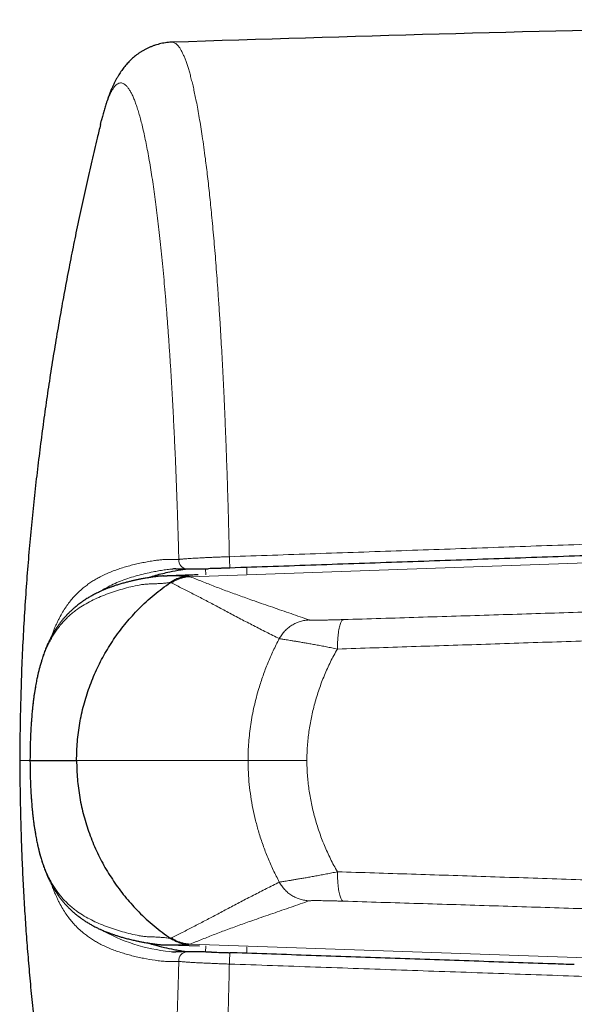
# Model space of a CAD drawing. Header units: millimetres. Extents: x 8 to 834, y 12 to 760.
# Tile 8 of 67: x 372 to 385, y 569 to 592. Entities that reach past the tile are written whole.
import ezdxf

# ---------------------------------------------------------------- set-up
doc = ezdxf.new("R2010")
doc.units = ezdxf.units.MM

msp = doc.modelspace()

# ---------------------------------------------------------------- linework, layer by layer
at = {"color": 7, "linetype": 'Continuous', "lineweight": 30}
for p, q in [((373.826, 589.195), (373.849, 589.292)), ((375.244, 578.987), (375.336, 578.988)), ((372.233, 574.818), (373.277, 574.818)), ((372.233, 574.818), (372.234, 574.818)), ((375.244, 570.648), (375.356, 570.647)), ((375.356, 570.646), (376.062, 570.623)), ((376.752, 570.469), (376.752, 570.469))]:
    msp.add_line(p, q, dxfattribs=at)
at = {"color": 252, "linetype": 'Continuous', "lineweight": 0}
for p, q in [((375.852, 578.97), (399.582, 579.799)), ((376.207, 579.011), (376.203, 579.151)), ((377.132, 579.183), (377.135, 579.032)), ((373.277, 574.818), (373.285, 574.818)), ((373.285, 574.818), (377.161, 574.818)), ((378.492, 574.818), (377.161, 574.818)), ((375.852, 570.665), (399.582, 569.837)), ((376.203, 570.485), (376.206, 570.624)), ((377.134, 570.604), (377.131, 570.453))]:
    msp.add_line(p, q, dxfattribs=at)
at = {"color": 252, "linetype": 'Continuous', "lineweight": 0, "flags": 128}
msp.add_lwpolyline([(375.453, 579.145), (375.446, 579.145), (375.396, 579.141), (375.396, 579.141), (375.396, 579.141)], dxfattribs=at)
at = {"color": 7, "linetype": 'Continuous', "lineweight": 30}
msp.add_arc((408.634, -409.27), 1000.876, 90.517329, 91.900487, dxfattribs=at)
at = {"color": 252, "linetype": 'Continuous', "lineweight": 0}
for centre, radius, start, end in [((375.791, 579.341), 0.195, 174.0131, 267.5414), ((379.537, 579.44), 2.798, 180.3518, 185.6111), ((375.784, 574.428), 3.952, 240.1596, 264.3664), ((375.791, 570.294), 0.195, 92.3659, 185.9888), ((379.618, 570.192), 2.879, 174.4843, 179.5952)]:
    msp.add_arc(centre, radius, start, end, dxfattribs=at)
at = {"color": 7, "linetype": 'Continuous', "lineweight": 30}
for points, knots in [([(375.442, 591.055), (375.426, 591.055), (375.388, 591.053), (375.327, 591.047), (375.259, 591.038), (375.192, 591.025), (375.126, 591.008), (375.062, 590.989), (374.999, 590.967), (374.939, 590.943), (374.88, 590.915), (374.823, 590.886), (374.769, 590.855), (374.717, 590.822), (374.667, 590.787), (374.619, 590.751), (374.573, 590.713), (374.529, 590.674), (374.487, 590.633), (374.447, 590.592), (374.409, 590.55), (374.373, 590.506), (374.338, 590.461), (374.304, 590.414), (374.27, 590.366), (374.238, 590.315), (374.206, 590.261), (374.174, 590.203), (374.142, 590.141), (374.11, 590.075), (374.077, 590.002), (374.044, 589.921), (374.009, 589.829), (373.973, 589.727), (373.94, 589.621), (373.908, 589.514), (373.879, 589.408), (373.86, 589.334), (373.85, 589.296), (373.85, 589.296)], [0, 0, 0, 0, 0.0115479, 0.029065, 0.0465526, 0.0640237, 0.0814924, 0.0989742, 0.1164864, 0.134049, 0.1516847, 0.1694206, 0.1872884, 0.2053256, 0.2235761, 0.2420915, 0.2609316, 0.2801787, 0.3004011, 0.320293, 0.3409172, 0.3623719, 0.3848028, 0.4083797, 0.4333044, 0.4598202, 0.4882252, 0.5188907, 0.5522866, 0.5889889, 0.62801, 0.6732119, 0.7237378, 0.7796607, 0.83887, 0.8910726, 0.9462838, 0.9989472, 1, 1, 1, 1]), ([(373.826, 589.195), (373.801, 589.093), (373.734, 588.819), (373.628, 588.368), (373.507, 587.838), (373.388, 587.295), (373.274, 586.756), (373.165, 586.221), (373.062, 585.69), (372.962, 585.149), (372.864, 584.597), (372.77, 584.035), (372.681, 583.471), (372.597, 582.906), (372.518, 582.34), (372.444, 581.764), (372.374, 581.179), (372.309, 580.584), (372.249, 579.98), (372.194, 579.366), (372.145, 578.732), (372.102, 578.078), (372.065, 577.404), (372.036, 576.719), (372.016, 576.024), (372.004, 575.389), (372.004, 574.986), (372.004, 574.818)], [0, 0, 0, 0, 0.0217627, 0.0585389, 0.0961, 0.1344461, 0.1735774, 0.2101381, 0.2473595, 0.2852424, 0.3237877, 0.3629968, 0.4028711, 0.4415551, 0.4808487, 0.5207541, 0.5612737, 0.6024102, 0.6441668, 0.686547, 0.7295547, 0.7752881, 0.8217207, 0.8688587, 0.9167093, 0.9652806, 1, 1, 1, 1]), ([(394.214, 579.772), (393.585, 579.75), (392.306, 579.705), (390.378, 579.638), (388.432, 579.571), (386.485, 579.503), (384.538, 579.436), (382.592, 579.368), (380.645, 579.301), (378.699, 579.234), (377.401, 579.189), (376.752, 579.167)], [0, 0, 0, 0, 0.108184, 0.219656, 0.331128, 0.442602, 0.554076, 0.665556, 0.777036, 0.888518, 1, 1, 1, 1]), ([(374.889, 578.945), (374.903, 578.95), (374.964, 578.971), (375.078, 579.005), (375.232, 579.045), (375.42, 579.088), (375.587, 579.117), (375.715, 579.139), (375.757, 579.144), (375.77, 579.146)], [0, 0, 0, 0, 0.050005, 0.226544, 0.407408, 0.588297, 0.866896, 0.959803, 1, 1, 1, 1]), ([(375.53, 579.147), (375.518, 579.146), (375.492, 579.146), (375.467, 579.145), (375.453, 579.145)], [0, 0, 0, 0, 0.451401, 1, 1, 1, 1]), ([(375.526, 579.147), (375.533, 579.147), (375.558, 579.147), (375.607, 579.147), (375.685, 579.147), (375.744, 579.146), (375.782, 579.146)], [0, 0, 0, 0, 0.087642, 0.321907, 0.563222, 1, 1, 1, 1]), ([(375.783, 579.146), (375.788, 579.146), (375.801, 579.146), (375.825, 579.146), (375.855, 579.146), (375.887, 579.146), (375.923, 579.146), (375.96, 579.147), (376.001, 579.147), (376.043, 579.148), (376.088, 579.148), (376.135, 579.149), (376.184, 579.15), (376.227, 579.151), (376.253, 579.152), (376.262, 579.152)], [0, 0, 0, 0, 0.056906, 0.1443939, 0.2298221, 0.3133981, 0.3961902, 0.478364, 0.5599926, 0.6411132, 0.7217521, 0.8019388, 0.8815116, 0.9601377, 1, 1, 1, 1]), ([(376.752, 579.167), (376.724, 579.166), (376.668, 579.164), (376.584, 579.161), (376.501, 579.159), (376.419, 579.156), (376.341, 579.154), (376.291, 579.153), (376.267, 579.152), (376.267, 579.152)], [0, 0, 0, 0, 0.164859, 0.329718, 0.499442, 0.669168, 0.833973, 0.99878, 1, 1, 1, 1]), ([(375.247, 578.988), (375.237, 578.987), (375.218, 578.987), (375.192, 578.985), (375.169, 578.984), (375.15, 578.982), (375.137, 578.981), (375.124, 578.979), (375.115, 578.978), (375.109, 578.977), (375.102, 578.976), (375.092, 578.975), (375.076, 578.973), (375.054, 578.97), (375.029, 578.966), (375.001, 578.962), (374.972, 578.958), (374.942, 578.954), (374.914, 578.949), (374.879, 578.944), (374.838, 578.937), (374.792, 578.929), (374.749, 578.921), (374.711, 578.913), (374.675, 578.906), (374.64, 578.898), (374.606, 578.891), (374.571, 578.883), (374.536, 578.875), (374.498, 578.866), (374.458, 578.856), (374.417, 578.846), (374.374, 578.834), (374.33, 578.822), (374.285, 578.809), (374.242, 578.796), (374.2, 578.783), (374.161, 578.77), (374.126, 578.758), (374.096, 578.748), (374.067, 578.738), (374.039, 578.727), (374.009, 578.716), (373.975, 578.703), (373.939, 578.689), (373.903, 578.674), (373.867, 578.658), (373.833, 578.643), (373.797, 578.626), (373.757, 578.607), (373.714, 578.586), (373.671, 578.564), (373.631, 578.542), (373.594, 578.521), (373.556, 578.499), (373.517, 578.475), (373.48, 578.452), (373.445, 578.428), (373.412, 578.406), (373.377, 578.381), (373.338, 578.352), (373.295, 578.318), (373.257, 578.287), (373.224, 578.259), (373.197, 578.235), (373.168, 578.209), (373.142, 578.184), (373.118, 578.161), (373.1, 578.142), (373.083, 578.125), (373.068, 578.11), (373.055, 578.095), (373.041, 578.08), (373.025, 578.063), (373.007, 578.042), (372.988, 578.019), (372.966, 577.993), (372.943, 577.964), (372.919, 577.934), (372.898, 577.905), (372.877, 577.876), (372.855, 577.845), (372.833, 577.813), (372.811, 577.779), (372.79, 577.745), (372.77, 577.711), (372.75, 577.677), (372.731, 577.643), (372.714, 577.612), (372.699, 577.584), (372.687, 577.559), (372.674, 577.534), (372.661, 577.507), (372.647, 577.477), (372.63, 577.441), (372.613, 577.4), (372.593, 577.354), (372.566, 577.286), (372.533, 577.196), (372.503, 577.104), (372.482, 577.034), (372.469, 576.988), (372.457, 576.945), (372.447, 576.91), (372.44, 576.882), (372.435, 576.861), (372.431, 576.845), (372.428, 576.832), (372.424, 576.819), (372.42, 576.802), (372.415, 576.779), (372.408, 576.747), (372.399, 576.707), (372.388, 576.658), (372.377, 576.599), (372.365, 576.536), (372.353, 576.468), (372.341, 576.397), (372.329, 576.317), (372.316, 576.229), (372.304, 576.131), (372.292, 576.023), (372.28, 575.909), (372.27, 575.789), (372.261, 575.665), (372.252, 575.533), (372.246, 575.402), (372.24, 575.272), (372.237, 575.144), (372.234, 575.011), (372.233, 574.901), (372.232, 574.836), (372.232, 574.818)], [0, 0, 0, 0, 0.00496, 0.00933, 0.013107, 0.016376, 0.019156, 0.020965, 0.022312, 0.02326, 0.024326, 0.025542, 0.02913, 0.033491, 0.038609, 0.044935, 0.051724, 0.058287, 0.064613, 0.070705, 0.082164, 0.092694, 0.102363, 0.111417, 0.119884, 0.127921, 0.136325, 0.144446, 0.153034, 0.162192, 0.171921, 0.182219, 0.192497, 0.204251, 0.215372, 0.225971, 0.236622, 0.247405, 0.255788, 0.263618, 0.27087, 0.277934, 0.285647, 0.294567, 0.304238, 0.313988, 0.323422, 0.332539, 0.3415, 0.352718, 0.364737, 0.376743, 0.387683, 0.397864, 0.408408, 0.419636, 0.430387, 0.440249, 0.449836, 0.459389, 0.471518, 0.484395, 0.497924, 0.506148, 0.51456, 0.523431, 0.532974, 0.539567, 0.545619, 0.551041, 0.555832, 0.560003, 0.564192, 0.569644, 0.575654, 0.582219, 0.589234, 0.597975, 0.60612, 0.613669, 0.621042, 0.628808, 0.636967, 0.645028, 0.653313, 0.661092, 0.668766, 0.676361, 0.683574, 0.689054, 0.69421, 0.69905, 0.704293, 0.710412, 0.717274, 0.724979, 0.733526, 0.742736, 0.761145, 0.779376, 0.786478, 0.793495, 0.799731, 0.804959, 0.808523, 0.811405, 0.813608, 0.815133, 0.816568, 0.818791, 0.821808, 0.826038, 0.831217, 0.837341, 0.844419, 0.852443, 0.85964, 0.867435, 0.875805, 0.884697, 0.894134, 0.904168, 0.914848, 0.924662, 0.934884, 0.945489, 0.956539, 0.96576, 0.975376, 0.985511, 0.995858, 1, 1, 1, 1]), ([(373.285, 574.818), (373.289, 574.958), (373.296, 575.24), (373.353, 575.658), (373.442, 576.071), (373.569, 576.474), (373.729, 576.864), (373.922, 577.24), (374.148, 577.597), (374.403, 577.933), (374.697, 578.258), (375.03, 578.567), (375.283, 578.751), (375.41, 578.842)], [0, 0, 0, 0, 0.089092, 0.178184, 0.267274, 0.356365, 0.445458, 0.53455, 0.623643, 0.712736, 0.801827, 0.900912, 1, 1, 1, 1]), ([(376.037, 579.013), (375.982, 579.011), (375.748, 579.003), (375.515, 578.995), (375.336, 578.989)], [0, 0, 0, 0, 0.234498, 1, 1, 1, 1]), ([(375.814, 578.98), (375.778, 578.977), (375.707, 578.971), (375.603, 578.943), (375.502, 578.902), (375.442, 578.863), (375.411, 578.843)], [0, 0, 0, 0, 0.247799, 0.498727, 0.7503043, 1, 1, 1, 1]), ([(372.004, 574.818), (372.003, 574.729), (372.003, 574.476), (372.008, 574.056), (372.018, 573.552), (372.033, 573.035), (372.053, 572.506), (372.079, 571.964), (372.11, 571.426), (372.146, 570.891), (372.187, 570.361), (372.234, 569.821), (372.287, 569.269), (372.346, 568.707), (372.411, 568.144), (372.482, 567.579), (372.558, 567.012), (372.641, 566.437), (372.731, 565.851), (372.828, 565.256), (372.933, 564.651), (373.046, 564.036), (373.169, 563.401), (373.302, 562.747), (373.447, 562.071), (373.601, 561.386), (373.726, 560.849), (373.802, 560.541), (373.821, 560.465)], [0, 0, 0, 0, 0.018407, 0.052283, 0.087024, 0.122637, 0.159126, 0.196498, 0.23476, 0.27062, 0.307239, 0.344622, 0.382775, 0.421705, 0.461418, 0.500064, 0.539435, 0.57954, 0.620385, 0.661977, 0.704323, 0.747431, 0.791308, 0.838108, 0.88577, 0.934302, 0.983716, 1, 1, 1, 1]), ([(372.232, 574.818), (372.232, 574.799), (372.233, 574.734), (372.234, 574.624), (372.237, 574.491), (372.24, 574.364), (372.246, 574.234), (372.252, 574.102), (372.261, 573.97), (372.27, 573.847), (372.28, 573.727), (372.292, 573.612), (372.304, 573.504), (372.316, 573.406), (372.329, 573.318), (372.341, 573.239), (372.353, 573.168), (372.365, 573.1), (372.377, 573.036), (372.388, 572.978), (372.399, 572.929), (372.408, 572.889), (372.415, 572.856), (372.421, 572.833), (372.424, 572.817), (372.427, 572.806), (372.43, 572.796), (372.433, 572.783), (372.437, 572.767), (372.443, 572.743), (372.451, 572.711), (372.463, 572.668), (372.476, 572.62), (372.494, 572.561), (372.516, 572.494), (372.539, 572.426), (372.561, 572.366), (372.581, 572.313), (372.601, 572.264), (372.62, 572.219), (372.637, 572.181), (372.652, 572.147), (372.665, 572.12), (372.677, 572.096), (372.688, 572.073), (372.7, 572.05), (372.715, 572.021), (372.734, 571.987), (372.756, 571.948), (372.779, 571.908), (372.804, 571.868), (372.831, 571.827), (372.858, 571.786), (372.883, 571.75), (372.906, 571.719), (372.929, 571.689), (372.953, 571.658), (372.978, 571.627), (373.003, 571.597), (373.027, 571.571), (373.048, 571.547), (373.069, 571.525), (373.093, 571.5), (373.121, 571.472), (373.151, 571.443), (373.181, 571.415), (373.209, 571.389), (373.244, 571.359), (373.286, 571.324), (373.333, 571.287), (373.375, 571.257), (373.41, 571.231), (373.44, 571.21), (373.472, 571.189), (373.506, 571.167), (373.541, 571.146), (373.577, 571.124), (373.611, 571.105), (373.644, 571.086), (373.679, 571.067), (373.717, 571.048), (373.754, 571.029), (373.791, 571.012), (373.828, 570.995), (373.868, 570.977), (373.911, 570.958), (373.955, 570.94), (373.998, 570.924), (374.035, 570.91), (374.067, 570.898), (374.096, 570.888), (374.127, 570.877), (374.16, 570.866), (374.196, 570.854), (374.234, 570.842), (374.275, 570.829), (374.317, 570.817), (374.362, 570.804), (374.409, 570.792), (374.459, 570.779), (374.51, 570.766), (374.56, 570.755), (374.606, 570.744), (374.647, 570.736), (374.683, 570.728), (374.718, 570.721), (374.755, 570.714), (374.796, 570.706), (374.84, 570.698), (374.879, 570.692), (374.912, 570.687), (374.937, 570.683), (374.964, 570.679), (374.991, 570.675), (375.017, 570.671), (375.042, 570.667), (375.063, 570.665), (375.078, 570.662), (375.089, 570.661), (375.1, 570.66), (375.109, 570.658), (375.118, 570.657), (375.13, 570.656), (375.145, 570.654), (375.163, 570.652), (375.188, 570.651), (375.216, 570.649), (375.236, 570.648), (375.247, 570.648)], [0, 0, 0, 0, 0.004138, 0.014486, 0.024621, 0.034236, 0.043458, 0.054508, 0.065112, 0.075335, 0.085149, 0.095829, 0.105862, 0.115299, 0.124192, 0.132561, 0.140357, 0.147554, 0.155562, 0.162627, 0.168743, 0.173918, 0.178148, 0.181427, 0.183333, 0.184646, 0.185816, 0.187484, 0.189656, 0.192335, 0.197305, 0.203424, 0.210658, 0.218236, 0.230227, 0.242307, 0.251507, 0.260748, 0.26979, 0.27802, 0.285408, 0.291952, 0.297348, 0.302, 0.306531, 0.311339, 0.316424, 0.324815, 0.333635, 0.342544, 0.351818, 0.361903, 0.372273, 0.382019, 0.389346, 0.397138, 0.405527, 0.414512, 0.423268, 0.431087, 0.437967, 0.444321, 0.451943, 0.461044, 0.47109, 0.480535, 0.489318, 0.497811, 0.512878, 0.527196, 0.54061, 0.549454, 0.558318, 0.567342, 0.577066, 0.587481, 0.597521, 0.60694, 0.615857, 0.625576, 0.636082, 0.646489, 0.656295, 0.665515, 0.676639, 0.688236, 0.700255, 0.711581, 0.721765, 0.728989, 0.736383, 0.744378, 0.752944, 0.761596, 0.771912, 0.782123, 0.792716, 0.8039, 0.815674, 0.827658, 0.840844, 0.852963, 0.864133, 0.874552, 0.882219, 0.890381, 0.899075, 0.908336, 0.918399, 0.929296, 0.934824, 0.940546, 0.946464, 0.952577, 0.958624, 0.963979, 0.968615, 0.971113, 0.973336, 0.975236, 0.976791, 0.978229, 0.979841, 0.982367, 0.985841, 0.989848, 0.994565, 1, 1, 1, 1]), ([(373.285, 574.818), (373.289, 574.677), (373.296, 574.396), (373.353, 573.977), (373.442, 573.565), (373.569, 573.162), (373.729, 572.771), (373.922, 572.396), (374.148, 572.039), (374.403, 571.702), (374.697, 571.378), (375.03, 571.069), (375.283, 570.885), (375.41, 570.793)], [0, 0, 0, 0, 0.089092, 0.178184, 0.267274, 0.356365, 0.445458, 0.53455, 0.623643, 0.712736, 0.801827, 0.900912, 1, 1, 1, 1]), ([(375.767, 570.489), (375.752, 570.491), (375.698, 570.497), (375.607, 570.514), (375.454, 570.542), (375.269, 570.58), (375.078, 570.63), (374.951, 570.668), (374.896, 570.687), (374.886, 570.691)], [0, 0, 0, 0, 0.04651, 0.171048, 0.295573, 0.545317, 0.795059, 0.962005, 1, 1, 1, 1]), ([(375.814, 570.656), (375.778, 570.659), (375.707, 570.664), (375.603, 570.693), (375.502, 570.734), (375.442, 570.773), (375.411, 570.792)], [0, 0, 0, 0, 0.247799, 0.498727, 0.750304, 1, 1, 1, 1]), ([(375.453, 570.491), (375.467, 570.49), (375.492, 570.489), (375.519, 570.489), (375.531, 570.489)], [0, 0, 0, 0, 0.540283, 1, 1, 1, 1]), ([(375.783, 570.49), (375.755, 570.489), (375.696, 570.488), (375.62, 570.488), (375.561, 570.488), (375.535, 570.489), (375.527, 570.489)], [0, 0, 0, 0, 0.31331, 0.669975, 0.898858, 1, 1, 1, 1]), ([(376.333, 570.482), (376.325, 570.482), (376.299, 570.482), (376.255, 570.483), (376.204, 570.485), (376.155, 570.486), (376.107, 570.487), (376.062, 570.487), (376.019, 570.488), (375.978, 570.489), (375.94, 570.489), (375.904, 570.489), (375.871, 570.49), (375.84, 570.49), (375.812, 570.49), (375.793, 570.49), (375.784, 570.489), (375.783, 570.489)], [0, 0, 0, 0, 0.0313931, 0.1027483, 0.1742812, 0.245901, 0.3174233, 0.3888155, 0.4609572, 0.5335965, 0.6067512, 0.6804337, 0.7546624, 0.8294789, 0.9049383, 0.9812261, 1, 1, 1, 1]), ([(376.335, 570.481), (376.336, 570.481), (376.363, 570.481), (376.418, 570.479), (376.498, 570.477), (376.581, 570.475), (376.666, 570.472), (376.723, 570.47), (376.752, 570.469)], [0, 0, 0, 0, 0.011942, 0.211536, 0.405797, 0.600056, 0.800029, 1, 1, 1, 1]), ([(384.534, 570.2), (384.373, 570.205), (383.618, 570.232), (382.269, 570.278), (380.486, 570.34), (378.7, 570.402), (377.455, 570.445), (376.806, 570.467), (376.752, 570.469)], [0, 0, 0, 0, 0.06202, 0.290861, 0.520031, 0.749531, 0.979364, 1, 1, 1, 1])]:
    msp.add_open_spline(points, degree=3, knots=knots, dxfattribs=at)
at = {"color": 252, "linetype": 'Continuous', "lineweight": 0}
for points, knots in [([(376.739, 579.423), (376.736, 579.543), (376.731, 579.784), (376.722, 580.141), (376.712, 580.496), (376.702, 580.853), (376.69, 581.212), (376.678, 581.571), (376.665, 581.927), (376.651, 582.279), (376.637, 582.628), (376.622, 582.959), (376.607, 583.274), (376.593, 583.573), (376.577, 583.869), (376.561, 584.16), (376.545, 584.447), (376.525, 584.767), (376.503, 585.117), (376.478, 585.468), (376.455, 585.785), (376.433, 586.071), (376.411, 586.352), (376.387, 586.625), (376.363, 586.893), (376.339, 587.143), (376.316, 587.379), (376.293, 587.599), (376.27, 587.813), (376.246, 588.022), (376.221, 588.224), (376.193, 588.446), (376.161, 588.684), (376.127, 588.925), (376.093, 589.146), (376.059, 589.349), (376.026, 589.541), (375.993, 589.713), (375.962, 589.866), (375.932, 590.004), (375.902, 590.133), (375.872, 590.252), (375.842, 590.362), (375.813, 590.462), (375.783, 590.555), (375.753, 590.642), (375.722, 590.721), (375.688, 590.798), (375.653, 590.868), (375.616, 590.929), (375.579, 590.979), (375.543, 591.014), (375.51, 591.038), (375.478, 591.051), (375.456, 591.057), (375.443, 591.055), (375.441, 591.055)], [0, 0, 0, 0, 0.018012, 0.036023, 0.054074, 0.072125, 0.090908, 0.109693, 0.128476, 0.147359, 0.166245, 0.185128, 0.201991, 0.218856, 0.235719, 0.252655, 0.269592, 0.286528, 0.310104, 0.333702, 0.352481, 0.371263, 0.390042, 0.40892, 0.427802, 0.446681, 0.463538, 0.480398, 0.497256, 0.514185, 0.531116, 0.548046, 0.571612, 0.5952, 0.616334, 0.637468, 0.658664, 0.67986, 0.697854, 0.715847, 0.733878, 0.751909, 0.769191, 0.786473, 0.803788, 0.821104, 0.839268, 0.857443, 0.878666, 0.89989, 0.921176, 0.942462, 0.960533, 0.978603, 0.996712, 1, 1, 1, 1]), ([(373.849, 589.292), (373.85, 589.293), (373.862, 589.343), (373.886, 589.432), (373.922, 589.558), (373.959, 589.672), (373.996, 589.774), (374.034, 589.865), (374.072, 589.942), (374.109, 590.005), (374.146, 590.055), (374.184, 590.094), (374.221, 590.12), (374.259, 590.134), (374.297, 590.137), (374.336, 590.127), (374.375, 590.105), (374.414, 590.069), (374.454, 590.021), (374.494, 589.96), (374.534, 589.886), (374.572, 589.802), (374.61, 589.707), (374.647, 589.602), (374.684, 589.485), (374.721, 589.356), (374.757, 589.217), (374.794, 589.066), (374.83, 588.901), (374.866, 588.724), (374.902, 588.534), (374.938, 588.332), (374.973, 588.12), (375.006, 587.902), (375.038, 587.678), (375.07, 587.445), (375.101, 587.202), (375.132, 586.949), (375.162, 586.686), (375.191, 586.411), (375.22, 586.124), (375.248, 585.829), (375.276, 585.522), (375.303, 585.203), (375.329, 584.879), (375.353, 584.552), (375.376, 584.224), (375.399, 583.888), (375.42, 583.545), (375.441, 583.195), (375.461, 582.837), (375.48, 582.469), (375.498, 582.091), (375.516, 581.708), (375.532, 581.316), (375.548, 580.915), (375.562, 580.518), (375.575, 580.128), (375.586, 579.747), (375.593, 579.49), (375.597, 579.362)], [0, 0, 0, 0, 0.00052, 0.017886, 0.035785, 0.053688, 0.071587, 0.089881, 0.108174, 0.125552, 0.142941, 0.160332, 0.17772, 0.195098, 0.212457, 0.229816, 0.247723, 0.265634, 0.283542, 0.301854, 0.320167, 0.337448, 0.354738, 0.372032, 0.389322, 0.406603, 0.423864, 0.441126, 0.458911, 0.4767, 0.494485, 0.512658, 0.53083, 0.548006, 0.565195, 0.58239, 0.599585, 0.616774, 0.63395, 0.65157, 0.669197, 0.686824, 0.704444, 0.722529, 0.740615, 0.757798, 0.774994, 0.792196, 0.809399, 0.826595, 0.843778, 0.86141, 0.879049, 0.896688, 0.914321, 0.932424, 0.950527, 0.967017, 0.98351, 1, 1, 1, 1]), ([(376.739, 579.423), (377.388, 579.446), (378.685, 579.491), (380.632, 579.559), (382.579, 579.627), (384.526, 579.695), (386.473, 579.763), (388.42, 579.831), (390.368, 579.899), (392.879, 579.988), (395.956, 580.096), (398.384, 580.182), (399.597, 580.224)], [0, 0, 0, 0, 0.085175, 0.17035, 0.255528, 0.340705, 0.425884, 0.511066, 0.596248, 0.681431, 0.840714, 1, 1, 1, 1]), ([(372.725, 577.632), (372.731, 577.651), (372.75, 577.705), (372.779, 577.781), (372.812, 577.861), (372.845, 577.934), (372.879, 578.004), (372.927, 578.097), (372.989, 578.204), (373.066, 578.32), (373.144, 578.423), (373.23, 578.524), (373.326, 578.622), (373.426, 578.71), (373.521, 578.784), (373.609, 578.846), (373.701, 578.903), (373.799, 578.959), (373.907, 579.013), (374.022, 579.065), (374.141, 579.112), (374.263, 579.155), (374.389, 579.194), (374.518, 579.229), (374.649, 579.261), (374.782, 579.289), (374.915, 579.314), (375.035, 579.334), (375.141, 579.349), (375.233, 579.359), (375.339, 579.364), (375.459, 579.363), (375.551, 579.362), (375.597, 579.362)], [0, 0, 0, 0, 0.010555, 0.030928, 0.046879, 0.062836, 0.080441, 0.098046, 0.133307, 0.168689, 0.204101, 0.236354, 0.279573, 0.322818, 0.356279, 0.38974, 0.423228, 0.456716, 0.49621, 0.535704, 0.575223, 0.614742, 0.654554, 0.694366, 0.734194, 0.774022, 0.812262, 0.850502, 0.876011, 0.90152, 0.927026, 0.963512, 1, 1, 1, 1]), ([(375.597, 579.362), (375.605, 579.363), (375.622, 579.365), (375.652, 579.368), (375.685, 579.371), (375.727, 579.374), (375.779, 579.378), (375.843, 579.382), (375.915, 579.387), (375.991, 579.391), (376.072, 579.395), (376.157, 579.4), (376.247, 579.404), (376.34, 579.408), (376.436, 579.412), (376.535, 579.416), (376.636, 579.419), (376.704, 579.422), (376.739, 579.423)], [0, 0, 0, 0, 0.0480769, 0.096301, 0.1448271, 0.1935079, 0.2601936, 0.3272941, 0.3957169, 0.4646043, 0.5302986, 0.5968699, 0.6638901, 0.7318363, 0.7977029, 0.8640194, 0.931762, 1, 1, 1, 1]), ([(375.396, 579.141), (375.396, 579.141), (375.351, 579.136), (375.264, 579.124), (375.139, 579.103), (374.995, 579.076), (374.832, 579.042), (374.654, 578.997), (374.482, 578.946), (374.315, 578.887), (374.154, 578.821), (374.015, 578.753), (373.903, 578.691), (373.844, 578.653), (373.818, 578.636)], [0, 0, 0, 0, 0.00001, 0.072325, 0.144647, 0.21697, 0.325545, 0.43412, 0.542867, 0.651636, 0.759875, 0.868146, 0.941708, 1, 1, 1, 1]), ([(375.408, 578.841), (375.372, 578.836), (375.301, 578.827), (375.198, 578.818), (375.098, 578.813), (375, 578.809), (374.903, 578.805), (374.808, 578.801), (374.671, 578.776), (374.511, 578.745), (374.322, 578.692), (374.138, 578.637), (373.959, 578.574), (373.784, 578.504), (373.618, 578.426), (373.459, 578.339), (373.326, 578.252), (373.216, 578.17), (373.127, 578.095), (373.04, 578.013), (372.957, 577.923), (372.883, 577.832), (372.817, 577.74), (372.758, 577.65), (372.701, 577.551), (372.646, 577.445), (372.597, 577.336), (372.553, 577.226), (372.514, 577.116), (372.477, 576.997), (372.443, 576.878), (372.414, 576.759), (372.388, 576.644), (372.364, 576.52), (372.342, 576.392), (372.322, 576.261), (372.304, 576.127), (372.288, 575.985), (372.274, 575.836), (372.263, 575.688), (372.253, 575.545), (372.246, 575.407), (372.241, 575.266), (372.236, 575.121), (372.233, 574.971), (372.233, 574.87), (372.233, 574.818)], [0, 0, 0, 0, 0.022757, 0.04546, 0.068235, 0.091048, 0.113876, 0.136524, 0.158901, 0.200908, 0.242892, 0.284853, 0.329778, 0.374676, 0.419558, 0.464404, 0.509167, 0.537611, 0.566042, 0.594435, 0.62276, 0.650996, 0.673109, 0.695155, 0.717129, 0.73903, 0.760865, 0.778206, 0.795541, 0.81285, 0.830066, 0.84349, 0.856803, 0.870053, 0.883233, 0.89508, 0.906737, 0.91835, 0.929995, 0.941562, 0.951121, 0.960656, 0.970252, 0.97999, 0.989782, 1, 1, 1, 1]), ([(375.336, 578.988), (375.354, 578.989), (375.421, 578.99), (375.538, 578.988), (375.683, 578.984), (375.77, 578.981), (375.814, 578.98)], [0, 0, 0, 0, 0.108146, 0.405074, 0.702208, 1, 1, 1, 1]), ([(375.427, 578.829), (375.424, 578.831), (375.418, 578.836), (375.416, 578.843), (375.415, 578.846)], [0, 0, 0, 0, 0.499889, 1, 1, 1, 1]), ([(375.852, 578.97), (375.827, 578.969), (375.777, 578.966), (375.702, 578.952), (375.629, 578.931), (375.558, 578.904), (375.49, 578.87), (375.448, 578.843), (375.427, 578.829)], [0, 0, 0, 0, 0.165418, 0.3323303, 0.5, 0.6676697, 0.834582, 1, 1, 1, 1]), ([(377.868, 577.571), (377.771, 577.619), (377.575, 577.717), (377.285, 577.865), (376.997, 578.014), (376.714, 578.164), (376.441, 578.309), (376.178, 578.448), (375.923, 578.58), (375.675, 578.708), (375.51, 578.789), (375.427, 578.829)], [0, 0, 0, 0, 0.111991, 0.223983, 0.335977, 0.447978, 0.559986, 0.669996, 0.780004, 0.890006, 1, 1, 1, 1]), ([(375.814, 578.98), (375.822, 578.978), (375.837, 578.975), (375.847, 578.972), (375.852, 578.97)], [0, 0, 0, 0, 0.500128, 1, 1, 1, 1]), ([(375.852, 578.97), (375.944, 578.934), (376.126, 578.862), (376.405, 578.751), (376.694, 578.641), (376.994, 578.532), (377.336, 578.411), (377.719, 578.279), (378.133, 578.136), (378.407, 578.04), (378.544, 577.992)], [0, 0, 0, 0, 0.112003, 0.2240016, 0.3359967, 0.4479932, 0.5599908, 0.7066586, 0.8533292, 1, 1, 1, 1]), ([(379.317, 578.001), (379.6, 578.01), (380.165, 578.027), (381.014, 578.053), (381.864, 578.08), (382.714, 578.106), (383.56, 578.133), (384.403, 578.16), (385.243, 578.187), (386.083, 578.214), (386.995, 578.244), (387.978, 578.277), (389.031, 578.312), (390.086, 578.347), (391.143, 578.383), (392.2, 578.42), (393.259, 578.456), (393.966, 578.481), (394.32, 578.493)], [0, 0, 0, 0, 0.057372, 0.114598, 0.17171, 0.22874, 0.285725, 0.34169, 0.397668, 0.453667, 0.509694, 0.579598, 0.649549, 0.71954, 0.789565, 0.859628, 0.929752, 1, 1, 1, 1]), ([(378.544, 577.992), (378.51, 577.99), (378.442, 577.985), (378.341, 577.961), (378.243, 577.924), (378.149, 577.874), (378.062, 577.811), (377.986, 577.739), (377.92, 577.659), (377.885, 577.6), (377.868, 577.571)], [0, 0, 0, 0, 0.121274, 0.245686, 0.372283, 0.5, 0.627717, 0.754314, 0.878726, 1, 1, 1, 1]), ([(378.544, 577.992), (378.547, 577.991), (378.553, 577.99), (378.577, 577.989), (378.612, 577.988), (378.658, 577.988), (378.714, 577.988), (378.779, 577.989), (378.853, 577.99), (378.935, 577.991), (379.023, 577.993), (379.117, 577.996), (379.215, 577.998), (379.283, 578), (379.317, 578.001)], [0, 0, 0, 0, 0.080836, 0.161276, 0.242242, 0.323763, 0.405514, 0.487771, 0.570788, 0.654788, 0.739816, 0.825801, 0.912595, 1, 1, 1, 1]), ([(379.317, 578.001), (379.311, 578), (379.299, 577.996), (379.282, 577.979), (379.265, 577.951), (379.249, 577.913), (379.234, 577.865), (379.221, 577.807), (379.209, 577.74), (379.199, 577.667), (379.191, 577.588), (379.186, 577.505), (379.182, 577.421), (379.181, 577.364), (379.181, 577.336)], [0, 0, 0, 0, 0.078347, 0.159284, 0.242418, 0.327281, 0.413336, 0.5, 0.586664, 0.672719, 0.757582, 0.840716, 0.921653, 1, 1, 1, 1]), ([(394.281, 577.854), (393.925, 577.841), (393.212, 577.815), (392.144, 577.776), (391.078, 577.738), (390.013, 577.7), (388.949, 577.662), (387.887, 577.625), (386.893, 577.591), (385.966, 577.559), (385.106, 577.53), (384.247, 577.501), (383.389, 577.473), (382.538, 577.444), (381.693, 577.417), (380.854, 577.39), (380.017, 577.363), (379.46, 577.345), (379.181, 577.336)], [0, 0, 0, 0, 0.070365, 0.140644, 0.210842, 0.280975, 0.351057, 0.421106, 0.491138, 0.548032, 0.604933, 0.661847, 0.718786, 0.775759, 0.831757, 0.887797, 0.943879, 1, 1, 1, 1]), ([(377.161, 574.818), (377.161, 574.818), (377.161, 574.886), (377.164, 575.021), (377.176, 575.225), (377.195, 575.429), (377.222, 575.633), (377.256, 575.837), (377.298, 576.041), (377.348, 576.244), (377.413, 576.476), (377.497, 576.734), (377.605, 577.018), (377.708, 577.251), (377.797, 577.435), (377.845, 577.525), (377.868, 577.571)], [0, 0, 0, 0, 0.000021, 0.070931, 0.141842, 0.213157, 0.284473, 0.356967, 0.429462, 0.502324, 0.575186, 0.680724, 0.786525, 0.893123, 0.946561, 1, 1, 1, 1]), ([(379.181, 577.336), (379.139, 577.345), (379.055, 577.362), (378.931, 577.386), (378.81, 577.409), (378.693, 577.431), (378.581, 577.451), (378.474, 577.47), (378.374, 577.487), (378.28, 577.503), (378.195, 577.517), (378.117, 577.53), (378.049, 577.541), (377.991, 577.55), (377.943, 577.558), (377.906, 577.564), (377.88, 577.568), (377.872, 577.57), (377.868, 577.571)], [0, 0, 0, 0, 0.061346, 0.123048, 0.185018, 0.247171, 0.309432, 0.371749, 0.434095, 0.496481, 0.558973, 0.621628, 0.684494, 0.747643, 0.810751, 0.873635, 0.93661, 1, 1, 1, 1]), ([(379.181, 577.336), (379.154, 577.288), (379.099, 577.192), (379.024, 577.044), (378.953, 576.894), (378.886, 576.741), (378.824, 576.584), (378.767, 576.426), (378.715, 576.265), (378.669, 576.105), (378.628, 575.946), (378.593, 575.789), (378.563, 575.631), (378.538, 575.471), (378.517, 575.309), (378.503, 575.146), (378.493, 574.982), (378.492, 574.873), (378.492, 574.818)], [0, 0, 0, 0, 0.062794, 0.125589, 0.188661, 0.251733, 0.31562, 0.379507, 0.443658, 0.507809, 0.56868, 0.629551, 0.690661, 0.75177, 0.813676, 0.875581, 0.937791, 1, 1, 1, 1]), ([(372.232, 574.818), (372.215, 574.818), (372.128, 574.818), (372.051, 574.818), (371.995, 574.818), (372.007, 574.818), (372.008, 574.818)], [0, 0, 0, 0, 0.103977, 0.516082, 0.928858, 1, 1, 1, 1]), ([(375.408, 570.795), (375.372, 570.799), (375.301, 570.808), (375.198, 570.817), (375.098, 570.823), (375, 570.827), (374.903, 570.83), (374.808, 570.834), (374.671, 570.86), (374.511, 570.891), (374.322, 570.943), (374.138, 570.999), (373.959, 571.061), (373.784, 571.132), (373.618, 571.209), (373.459, 571.297), (373.326, 571.383), (373.216, 571.466), (373.127, 571.541), (373.04, 571.622), (372.957, 571.712), (372.883, 571.803), (372.817, 571.895), (372.758, 571.986), (372.701, 572.084), (372.646, 572.191), (372.597, 572.3), (372.553, 572.41), (372.514, 572.519), (372.477, 572.638), (372.443, 572.758), (372.414, 572.876), (372.388, 572.992), (372.364, 573.116), (372.342, 573.244), (372.322, 573.375), (372.304, 573.509), (372.288, 573.651), (372.274, 573.8), (372.263, 573.947), (372.253, 574.09), (372.246, 574.228), (372.241, 574.37), (372.236, 574.515), (372.233, 574.665), (372.233, 574.766), (372.233, 574.818)], [0, 0, 0, 0, 0.022757, 0.04546, 0.068235, 0.091048, 0.113876, 0.136524, 0.158901, 0.200908, 0.242892, 0.284853, 0.329778, 0.374676, 0.419558, 0.464404, 0.509167, 0.537611, 0.566042, 0.594435, 0.62276, 0.650996, 0.673109, 0.695155, 0.717129, 0.73903, 0.760865, 0.778206, 0.795541, 0.81285, 0.830066, 0.84349, 0.856803, 0.870053, 0.883233, 0.89508, 0.906737, 0.91835, 0.929995, 0.941562, 0.951121, 0.960656, 0.970252, 0.97999, 0.989782, 1, 1, 1, 1]), ([(377.161, 574.818), (377.161, 574.818), (377.161, 574.727), (377.166, 574.545), (377.187, 574.274), (377.221, 574.002), (377.269, 573.73), (377.33, 573.458), (377.405, 573.182), (377.497, 572.901), (377.606, 572.617), (377.728, 572.337), (377.822, 572.156), (377.868, 572.065)], [0, 0, 0, 0, 0.000021, 0.094813, 0.189669, 0.28447, 0.381352, 0.478292, 0.575181, 0.680853, 0.786526, 0.893263, 1, 1, 1, 1]), ([(379.181, 572.299), (379.154, 572.347), (379.099, 572.444), (379.024, 572.591), (378.953, 572.742), (378.886, 572.895), (378.824, 573.051), (378.767, 573.21), (378.715, 573.371), (378.669, 573.531), (378.628, 573.689), (378.593, 573.846), (378.563, 574.005), (378.538, 574.165), (378.517, 574.326), (378.503, 574.49), (378.493, 574.653), (378.492, 574.763), (378.492, 574.818)], [0, 0, 0, 0, 0.062794, 0.125589, 0.188661, 0.251733, 0.31562, 0.379507, 0.443658, 0.507809, 0.56868, 0.629551, 0.690661, 0.75177, 0.813676, 0.875581, 0.937791, 1, 1, 1, 1]), ([(379.181, 572.299), (379.139, 572.291), (379.055, 572.273), (378.931, 572.249), (378.81, 572.226), (378.693, 572.205), (378.581, 572.184), (378.474, 572.165), (378.374, 572.148), (378.28, 572.132), (378.195, 572.118), (378.117, 572.105), (378.049, 572.094), (377.991, 572.085), (377.943, 572.077), (377.906, 572.071), (377.88, 572.067), (377.872, 572.066), (377.868, 572.065)], [0, 0, 0, 0, 0.061346, 0.123048, 0.185018, 0.247171, 0.309432, 0.371749, 0.434095, 0.496481, 0.558973, 0.621628, 0.684494, 0.747643, 0.810751, 0.873635, 0.93661, 1, 1, 1, 1]), ([(394.281, 571.782), (393.925, 571.795), (393.212, 571.821), (392.144, 571.86), (391.078, 571.898), (390.013, 571.936), (388.949, 571.973), (387.887, 572.01), (386.893, 572.044), (385.966, 572.076), (385.106, 572.105), (384.247, 572.134), (383.389, 572.163), (382.538, 572.191), (381.693, 572.219), (380.854, 572.246), (380.017, 572.273), (379.46, 572.29), (379.181, 572.299)], [0, 0, 0, 0, 0.0703648, 0.1406441, 0.2108425, 0.2809749, 0.3510573, 0.4211062, 0.4911379, 0.5480325, 0.6049329, 0.6618475, 0.7187859, 0.7757594, 0.831757, 0.8877973, 0.9438794, 1, 1, 1, 1]), ([(379.317, 571.634), (379.311, 571.636), (379.299, 571.639), (379.282, 571.657), (379.265, 571.684), (379.249, 571.722), (379.234, 571.771), (379.221, 571.829), (379.209, 571.895), (379.199, 571.969), (379.191, 572.048), (379.186, 572.13), (379.182, 572.214), (379.181, 572.271), (379.181, 572.299)], [0, 0, 0, 0, 0.078347, 0.159284, 0.242418, 0.327281, 0.413336, 0.5, 0.586664, 0.672719, 0.757582, 0.840716, 0.921653, 1, 1, 1, 1]), ([(375.597, 570.274), (375.508, 570.272), (375.373, 570.269), (375.197, 570.279), (375.017, 570.304), (374.841, 570.334), (374.667, 570.37), (374.536, 570.402), (374.408, 570.436), (374.282, 570.475), (374.159, 570.517), (374.039, 570.564), (373.922, 570.615), (373.813, 570.669), (373.712, 570.725), (373.619, 570.783), (373.529, 570.845), (373.431, 570.921), (373.328, 571.011), (373.231, 571.11), (373.144, 571.211), (373.067, 571.314), (372.99, 571.43), (372.928, 571.536), (372.88, 571.629), (372.845, 571.701), (372.813, 571.773), (372.779, 571.854), (372.75, 571.93), (372.731, 571.984), (372.725, 572.004)], [0, 0, 0, 0, 0.0709466, 0.1084149, 0.1458862, 0.2208921, 0.2604361, 0.2999801, 0.3395389, 0.3790978, 0.4188872, 0.4586764, 0.4984893, 0.5383022, 0.5723949, 0.6064874, 0.6406064, 0.6747253, 0.7191542, 0.7636087, 0.7955742, 0.8307901, 0.8660323, 0.9013734, 0.9190685, 0.9367634, 0.9528903, 0.9690245, 0.9890603, 1, 1, 1, 1]), ([(377.868, 572.065), (377.771, 572.016), (377.575, 571.918), (377.285, 571.77), (376.997, 571.621), (376.714, 571.472), (376.441, 571.326), (376.178, 571.188), (375.923, 571.056), (375.675, 570.927), (375.51, 570.847), (375.427, 570.806)], [0, 0, 0, 0, 0.1119912, 0.2239828, 0.3359774, 0.4479783, 0.5599865, 0.6699961, 0.7800044, 0.8900056, 1, 1, 1, 1]), ([(378.544, 571.643), (378.51, 571.646), (378.442, 571.651), (378.341, 571.675), (378.243, 571.712), (378.149, 571.762), (378.062, 571.824), (377.986, 571.897), (377.92, 571.977), (377.885, 572.036), (377.868, 572.065)], [0, 0, 0, 0, 0.1212738, 0.2456862, 0.3722826, 0.5, 0.6277174, 0.7543138, 0.8787262, 1, 1, 1, 1]), ([(375.852, 570.665), (375.944, 570.701), (376.126, 570.773), (376.405, 570.885), (376.694, 570.994), (376.994, 571.104), (377.336, 571.224), (377.719, 571.356), (378.133, 571.5), (378.407, 571.595), (378.544, 571.643)], [0, 0, 0, 0, 0.112003, 0.224002, 0.335997, 0.447993, 0.559991, 0.706659, 0.853329, 1, 1, 1, 1]), ([(378.544, 571.643), (378.547, 571.644), (378.553, 571.645), (378.577, 571.646), (378.612, 571.647), (378.658, 571.648), (378.714, 571.647), (378.779, 571.647), (378.853, 571.646), (378.935, 571.644), (379.023, 571.642), (379.117, 571.64), (379.215, 571.637), (379.283, 571.635), (379.317, 571.634)], [0, 0, 0, 0, 0.080836, 0.161276, 0.242242, 0.323763, 0.405514, 0.487771, 0.570788, 0.654788, 0.739816, 0.825801, 0.912595, 1, 1, 1, 1]), ([(379.317, 571.634), (379.6, 571.626), (380.165, 571.608), (381.014, 571.582), (381.864, 571.556), (382.714, 571.529), (383.56, 571.503), (384.403, 571.476), (385.243, 571.449), (386.083, 571.421), (386.995, 571.391), (387.978, 571.359), (389.031, 571.324), (390.086, 571.288), (391.143, 571.252), (392.2, 571.216), (393.259, 571.179), (393.966, 571.155), (394.32, 571.142)], [0, 0, 0, 0, 0.057372, 0.114598, 0.17171, 0.22874, 0.285725, 0.34169, 0.397668, 0.453667, 0.509694, 0.579598, 0.649549, 0.71954, 0.789565, 0.859628, 0.929752, 1, 1, 1, 1]), ([(375.356, 570.647), (375.367, 570.647), (375.428, 570.646), (375.538, 570.648), (375.683, 570.651), (375.77, 570.654), (375.814, 570.656)], [0, 0, 0, 0, 0.0699931, 0.3796231, 0.6894691, 1, 1, 1, 1]), ([(375.427, 570.806), (375.424, 570.804), (375.418, 570.8), (375.416, 570.793), (375.415, 570.789)], [0, 0, 0, 0, 0.499889, 1, 1, 1, 1]), ([(375.852, 570.665), (375.827, 570.667), (375.777, 570.67), (375.702, 570.684), (375.629, 570.704), (375.558, 570.732), (375.49, 570.765), (375.448, 570.793), (375.427, 570.806)], [0, 0, 0, 0, 0.165418, 0.3323303, 0.5, 0.6676697, 0.834582, 1, 1, 1, 1]), ([(375.814, 570.656), (375.822, 570.657), (375.837, 570.66), (375.847, 570.664), (375.852, 570.665)], [0, 0, 0, 0, 0.500128, 1, 1, 1, 1]), ([(375.396, 570.495), (375.396, 570.495), (375.413, 570.493), (375.432, 570.491), (375.451, 570.491), (375.453, 570.491)], [0, 0, 0, 0, 0.000343, 0.877808, 1, 1, 1, 1]), ([(373.85, 560.343), (373.85, 560.342), (373.86, 560.3), (373.88, 560.224), (373.91, 560.118), (373.941, 560.017), (373.973, 559.923), (374.006, 559.837), (374.039, 559.76), (374.072, 559.695), (374.103, 559.641), (374.134, 559.596), (374.165, 559.56), (374.198, 559.531), (374.231, 559.511), (374.264, 559.501), (374.297, 559.499), (374.329, 559.507), (374.362, 559.523), (374.395, 559.548), (374.429, 559.583), (374.465, 559.63), (374.5, 559.686), (374.533, 559.749), (374.566, 559.82), (374.597, 559.896), (374.629, 559.981), (374.661, 560.076), (374.693, 560.182), (374.725, 560.296), (374.757, 560.417), (374.788, 560.545), (374.818, 560.68), (374.849, 560.825), (374.88, 560.983), (374.911, 561.153), (374.942, 561.332), (374.974, 561.525), (375.006, 561.733), (375.038, 561.956), (375.07, 562.19), (375.101, 562.434), (375.132, 562.689), (375.162, 562.954), (375.191, 563.228), (375.22, 563.513), (375.249, 563.81), (375.276, 564.119), (375.303, 564.436), (375.329, 564.757), (375.353, 565.082), (375.376, 565.41), (375.399, 565.746), (375.42, 566.091), (375.441, 566.444), (375.461, 566.805), (375.48, 567.171), (375.498, 567.546), (375.516, 567.931), (375.532, 568.326), (375.548, 568.725), (375.562, 569.12), (375.575, 569.508), (375.586, 569.889), (375.593, 570.145), (375.597, 570.274)], [0, 0, 0, 0, 0.0004383, 0.0151717, 0.0299072, 0.0446406, 0.0605049, 0.0763744, 0.0922438, 0.1081081, 0.1225602, 0.1370142, 0.1514662, 0.1666955, 0.1819294, 0.1971633, 0.2123925, 0.2271274, 0.2418644, 0.2565992, 0.2724762, 0.2883585, 0.3042407, 0.3201178, 0.3344897, 0.3488636, 0.3632356, 0.3783787, 0.3935261, 0.4086736, 0.4238167, 0.4384584, 0.4531022, 0.467744, 0.4835049, 0.4992707, 0.5150366, 0.5307975, 0.5479267, 0.5650591, 0.5821884, 0.5995678, 0.6169571, 0.6343498, 0.6517391, 0.6691185, 0.6869844, 0.7048575, 0.7227305, 0.7405964, 0.7577324, 0.7748716, 0.7920076, 0.8093964, 0.8267952, 0.8441974, 0.8615962, 0.8789849, 0.896866, 0.9147543, 0.9326427, 0.9505237, 0.9670148, 0.9835089, 1, 1, 1, 1]), ([(376.739, 570.213), (376.736, 570.092), (376.731, 569.852), (376.722, 569.494), (376.712, 569.139), (376.702, 568.809), (376.693, 568.503), (376.683, 568.22), (376.674, 567.94), (376.662, 567.641), (376.65, 567.325), (376.636, 566.992), (376.622, 566.663), (376.606, 566.338), (376.59, 566.017), (376.572, 565.67), (376.551, 565.298), (376.527, 564.904), (376.503, 564.519), (376.48, 564.189), (376.46, 563.914), (376.443, 563.688), (376.425, 563.466), (376.406, 563.232), (376.385, 562.986), (376.362, 562.731), (376.338, 562.482), (376.314, 562.24), (376.29, 562.004), (376.262, 561.752), (376.231, 561.488), (376.197, 561.214), (376.161, 560.951), (376.126, 560.704), (376.09, 560.473), (376.056, 560.266), (376.023, 560.08), (375.991, 559.914), (375.959, 559.756), (375.929, 559.616), (375.899, 559.492), (375.872, 559.382), (375.844, 559.279), (375.815, 559.179), (375.785, 559.084), (375.753, 558.995), (375.722, 558.914), (375.687, 558.836), (375.65, 558.762), (375.612, 558.701), (375.576, 558.654), (375.541, 558.619), (375.507, 558.595), (375.475, 558.583), (375.453, 558.579), (375.442, 558.58), (375.441, 558.581)], [0, 0, 0, 0, 0.018012, 0.036023, 0.054074, 0.072125, 0.086832, 0.10154, 0.116269, 0.130997, 0.14904, 0.167086, 0.185129, 0.203261, 0.221395, 0.239527, 0.263027, 0.286528, 0.310115, 0.333702, 0.348407, 0.363112, 0.377838, 0.392564, 0.410602, 0.428643, 0.446682, 0.464808, 0.482937, 0.501064, 0.524555, 0.548046, 0.571623, 0.5952, 0.617983, 0.640785, 0.660323, 0.679861, 0.699448, 0.719034, 0.735472, 0.75191, 0.768376, 0.784843, 0.802973, 0.821104, 0.839273, 0.857443, 0.880322, 0.903221, 0.922842, 0.942463, 0.962133, 0.981804, 0.998313, 1, 1, 1, 1]), ([(376.739, 570.213), (376.694, 570.214), (376.604, 570.217), (376.47, 570.222), (376.341, 570.228), (376.217, 570.233), (376.101, 570.239), (375.991, 570.244), (375.891, 570.25), (375.8, 570.256), (375.729, 570.261), (375.674, 570.266), (375.631, 570.27), (375.608, 570.273), (375.597, 570.274)], [0, 0, 0, 0, 0.089288, 0.178859, 0.268151, 0.357131, 0.446385, 0.535376, 0.625645, 0.716184, 0.806468, 0.870947, 0.935518, 1, 1, 1, 1]), ([(399.597, 569.411), (398.384, 569.454), (395.956, 569.54), (392.879, 569.648), (390.368, 569.736), (388.421, 569.805), (386.474, 569.873), (384.527, 569.941), (382.58, 570.009), (380.633, 570.077), (378.686, 570.145), (377.388, 570.19), (376.739, 570.213)], [0, 0, 0, 0, 0.159284, 0.318569, 0.403744, 0.488919, 0.574095, 0.659272, 0.744453, 0.829634, 0.914817, 1, 1, 1, 1])]:
    msp.add_open_spline(points, degree=3, knots=knots, dxfattribs=at)

doc.saveas('drawing.dxf')
